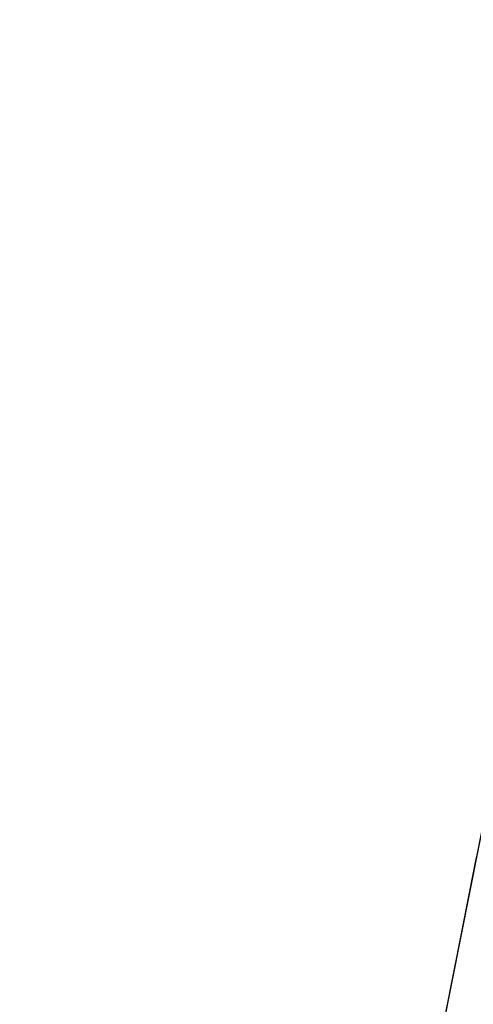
# Model space of a CAD drawing. Header units: metres. Extents: x 397.7 to 427.5, y 12.7 to 28.4.
# Tile 5 of 142: x 397.7 to 399.9, y 23.4 to 28.2. Entities that reach past the tile are written whole.
import ezdxf

# ---------------------------------------------------------------- set-up
doc = ezdxf.new("R2010")
doc.units = ezdxf.units.M
doc.layers.add('A-WALL-____-MCUT', color=7, linetype='Continuous', lineweight=25)
doc.layers.add('A-WALL-____-OTLN', color=7, linetype='Continuous', lineweight=25)

# ---------------------------------------------------------------- blocks, each defined once
blk = doc.blocks.new('Family - Façana nord-oest P2-153299-05_CLI_AIRE_P2')
at = {"layer": 'A-WALL-____-MCUT', "color": 253, "true_color": 0xaaaaaa}
blk.add_line((4.1803, 0), (5.7821, 0), dxfattribs=at)
at = {"layer": 'A-WALL-____-OTLN', "color": 253, "true_color": 0xaaaaaa}
blk.add_line((0, 0), (15.6868, 0), dxfattribs=at)
at = {"layer": 'A-WALL-____-OTLN', "color": 253, "lineweight": 18, "true_color": 0xaaaaaa}
blk.add_line((0, 0), (15.6868, 0), dxfattribs=at)
blk = doc.blocks.new('LONDR55-XX_ZZ-ARQ-CAA-M3D-Londres55_ifc-1-05_CLI_AIRE_P2')
at = {"layer": 'A-WALL-____-OTLN', "color": 253, "lineweight": 18, "true_color": 0xaaaaaa, "rotation": 258.7931018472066}
blk.add_blockref('Family - Façana nord-oest P2-153299-05_CLI_AIRE_P2', (400.7297, 28.2282), dxfattribs=at)

msp = doc.modelspace()

# ---------------------------------------------------------------- block references
at = {"lineweight": 5}
msp.add_blockref('LONDR55-XX_ZZ-ARQ-CAA-M3D-Londres55_ifc-1-05_CLI_AIRE_P2', (0, 0), dxfattribs=at)

doc.saveas('drawing.dxf')
